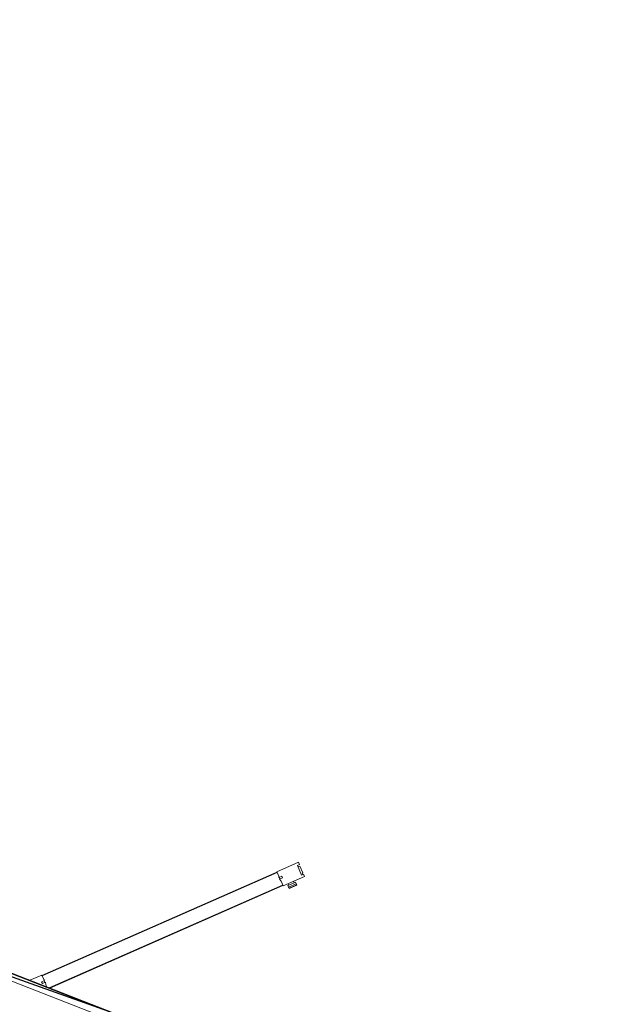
# Model space of a CAD drawing. Header units: millimetres. Extents: x 1512 to 2105, y 794 to 1149.
# Tile 233 of 256: x 1854.12 to 1856.05, y 884.54 to 887.72. Entities that reach past the tile are written whole.
import ezdxf

# ---------------------------------------------------------------- set-up
doc = ezdxf.new("R2010")
doc.units = ezdxf.units.MM
doc.layers.add('A-DOOR', color=31, linetype='Continuous', lineweight=9)
doc.layers.add('A-WALL', color=113, linetype='Continuous', lineweight=9)

# ---------------------------------------------------------------- blocks, each defined once
blk = doc.blocks.new('5-panel_Bi-fold_external_door_10806 - Type 1-V15-دوم')
at = {"layer": 'A-DOOR'}
for p, q in [((1.3827, 0.745), (1.3289, 0.6912)), ((1.3884, 0.7393), (1.3827, 0.745)), ((1.3834, 0.7343), (1.3884, 0.7393)), ((1.4074, 0.7103), (1.3834, 0.7343)), ((1.3912, 0.7354), (1.3868, 0.731)), ((1.4085, 0.7181), (1.3912, 0.7354)), ((1.3643, 0.6559), (1.418, 0.7096)), ((1.4069, 0.7165), (1.4085, 0.7181)), ((1.4103, 0.7131), (1.4069, 0.7165)), ((1.4124, 0.7153), (1.4074, 0.7103)), ((1.418, 0.7096), (1.4124, 0.7153)), ((1.3297, 0.6905), (0.7433, 0.1042)), ((1.3311, 0.6891), (0.7447, 0.1028)), ((1.3289, 0.6912), (1.3401, 0.6801)), ((1.3297, 0.6905), (1.3311, 0.6891)), ((1.3401, 0.6801), (1.3422, 0.6765)), ((1.3422, 0.6765), (1.3493, 0.6836)), ((1.3429, 0.6773), (1.3472, 0.673)), ((1.3535, 0.6794), (1.3462, 0.672)), ((1.3462, 0.672), (1.3528, 0.6674)), ((1.3493, 0.6836), (1.3535, 0.6794)), ((1.3775, 0.669), (1.381, 0.6655)), ((1.3943, 0.6788), (1.381, 0.6655)), ((1.4015, 0.6781), (1.3824, 0.659)), ((1.3855, 0.6559), (1.4046, 0.675)), ((1.3855, 0.6559), (1.4046, 0.675)), ((1.3861, 0.6553), (1.4052, 0.6744)), ((1.3943, 0.6788), (1.3907, 0.6823)), ((1.3943, 0.6788), (1.3976, 0.682)), ((1.3976, 0.682), (1.4015, 0.6781)), ((1.4015, 0.6781), (1.4024, 0.6772)), ((1.4024, 0.6772), (1.4046, 0.675)), ((1.4046, 0.675), (1.4052, 0.6744)), ((1.3622, 0.658), (0.7797, 0.0755)), ((1.3636, 0.6566), (0.7825, 0.0755)), ((1.3528, 0.6674), (1.3643, 0.6559)), ((1.3622, 0.658), (1.3636, 0.6566)), ((1.3785, 0.6629), (1.381, 0.6655)), ((1.3824, 0.659), (1.3785, 0.6629)), ((1.3833, 0.6581), (1.3824, 0.659)), ((1.3855, 0.6559), (1.3833, 0.6581)), ((1.3861, 0.6553), (1.3855, 0.6559)), ((0.7426, 0.1049), (0.7132, 0.0755)), ((0.7538, 0.0937), (0.7426, 0.1049)), ((0.7447, 0.1028), (0.7433, 0.1042)), ((2.581, 0.0759), (-2.331, 0.0759)), ((2.581, 0.0737), (-2.331, 0.0737)), ((0.7502, 0.0846), (0.7573, 0.0917)), ((0.7545, 0.0803), (0.7502, 0.0846)), ((0.7573, 0.0917), (0.7538, 0.0937)), ((0.7618, 0.0877), (0.7545, 0.0803)), ((0.7608, 0.0867), (0.7566, 0.0909)), ((0.7664, 0.0811), (0.7618, 0.0877)), ((0.772, 0.0755), (0.7664, 0.0811)), ((-2.331, 0.0516), (2.581, 0.0516))]:
    blk.add_line(p, q, dxfattribs=at)

msp = doc.modelspace()

# ---------------------------------------------------------------- linework, layer by layer
at = {"layer": 'A-WALL', "lineweight": 25}
msp.add_line((1874.621, 877.3426), (1845.3798, 887.7186), dxfattribs=at)

# ---------------------------------------------------------------- block references
at = {"layer": 'A-DOOR', "rotation": 338.7342659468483}
msp.add_blockref('5-panel_Bi-fold_external_door_10806 - Type 1-V15-دوم', (1853.4569, 884.8052), dxfattribs=at)

doc.saveas('drawing.dxf')
